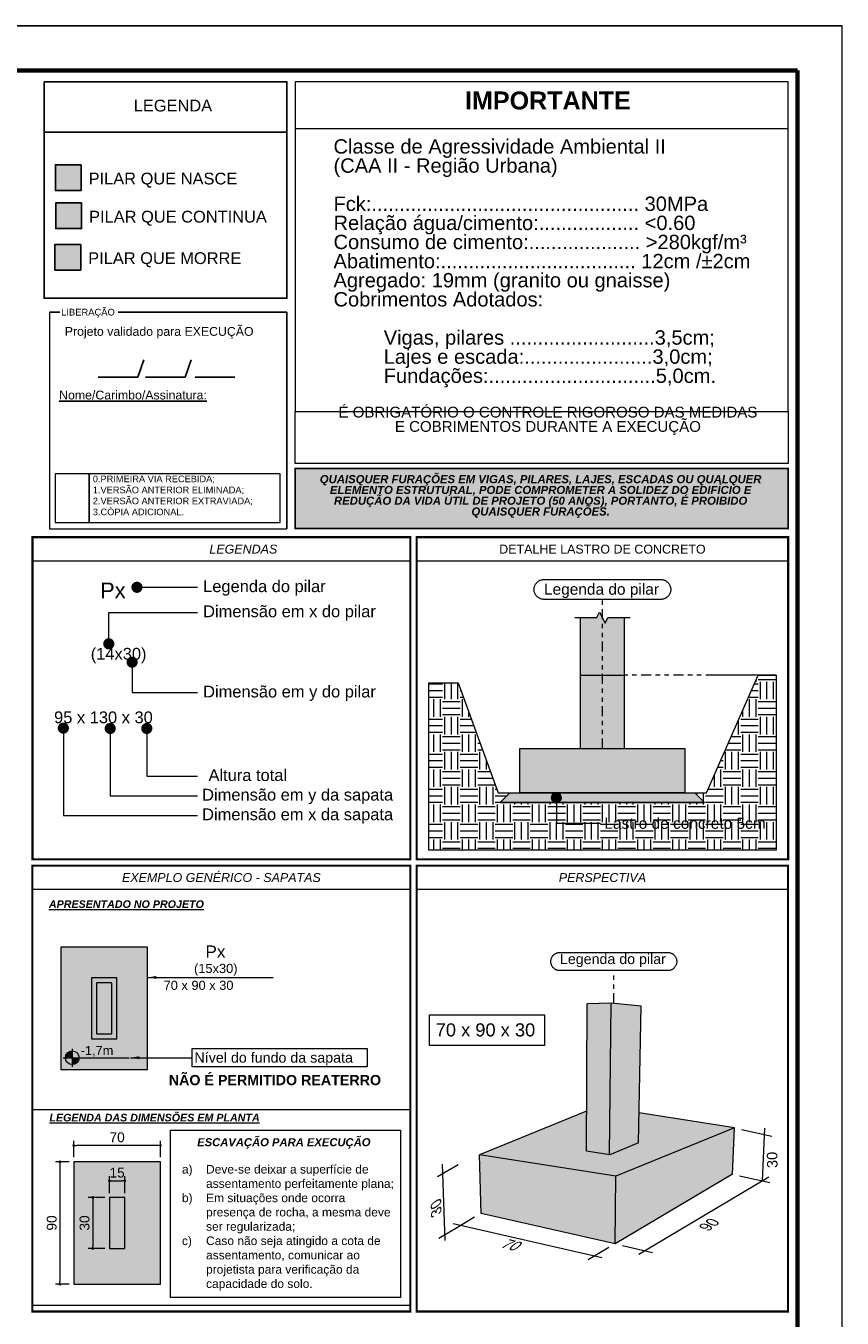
# Model space of a CAD drawing. Header units: millimetres. Extents: x 83 to 471, y -739 to 93.
# Tile 152 of 185: x 195 to 213, y -122 to -93. Entities that reach past the tile are written whole.
import ezdxf
from ezdxf.enums import TextEntityAlignment as Align

# ---------------------------------------------------------------- set-up
doc = ezdxf.new("R2010")
doc.units = ezdxf.units.MM
doc.linetypes.add('CYPE_RAYAPUNTOPUNTO', pattern=[0.45, 0.225, -0.075, 0, -0.075, 0, -0.075])
for name, color, linetype, lineweight in [('0-CYPE1', 7, 'Continuous', 20), ('__MAGNUS.Cota', 30, 'Continuous', 9), ('__MAGNUS.Margem', 7, 'Continuous', 70), ('__MAGNUS.Selo', 7, 'Continuous', 30), ('Arquitetura', 250, 'Continuous', 20), ('COTA', 7, 'Continuous', 20), ('COTA_FORMAS', 7, 'CYPE_RAYAPUNTOPUNTO', 0), ('COTAS', 250, 'Continuous', 5), ('defecto', 7, 'Continuous', 0), ('FUN_COTAS', 7, 'Continuous', 0), ('FUN_GEOMETRIA', 7, 'Continuous', 0), ('PA_NUM_ALTUR', 7, 'Continuous', 9), ('PECA_COMPLETA', 7, 'Continuous', 0), ('PILAR_BETAO', 7, 'Continuous', 15), ('PILAR_DIM', 240, 'Continuous', 15), ('PILAR_REF', 240, 'Continuous', 15), ('SAP_CONTORNO', 7, 'Continuous', 9), ('SAP_DIMENSION_Y_ARM', 7, 'Continuous', 0)]:
    doc.layers.add(name, color=color, linetype=linetype, lineweight=lineweight)
doc.layers.add('PILAR_CONTINUA', color=7, linetype='Continuous', true_color=0x70b8ff)
for name, color, linetype in [('PILAR_MORRE', 60, 'Continuous'), ('PILAR_NASCE', 40, 'Continuous'), ('Selo', 7, 'Continuous')]:
    doc.layers.add(name, color=color, linetype=linetype)
doc.styles.add('Arial', font='arial.ttf')
doc.styles.add('Arial Narrow', font='ARIALN.TTF')
doc.dimstyles.new('UM_50.000000', dxfattribs={"dimtxt": 0.22, "dimasz": 0.1, "dimexe": 0.1, "dimexo": 0.3, "dimgap": 0.07, "dimtad": 1, "dimdec": 0, "dimlfac": 50, "dimzin": 0, "dimdsep": 46, "dimtxsty": 'Arial', "dimblk": 'DOT', "dimcen": 0.09, "dimdle": 0.1, "dimclrd": 30, "dimclre": 30, "dimclrt": 7, "dimadec": 1, "dimazin": 2, "dimtfac": 1, "dimtdec": 0, "dimtofl": 0, "dimtmove": 0, "dimatfit": 3, "dimldrblk": 'DOT', "dimfxl": 1, "dimtolj": 1, "dimarcsym": 0})
doc.dimstyles.new('UM_50.000000 LOCAÇÃO', dxfattribs={"dimtxt": 0.22, "dimasz": 0.2, "dimexe": 0.1, "dimexo": 0.3, "dimgap": 0.07, "dimtad": 1, "dimjust": 1, "dimdec": 0, "dimlfac": 50, "dimdsep": 46, "dimtxsty": 'Arial', "dimcen": 0.09, "dimdle": 0.1, "dimse2": 1, "dimsd2": 1, "dimclrd": 30, "dimclre": 7, "dimclrt": 7, "dimadec": 1, "dimazin": 3, "dimtfac": 1, "dimtdec": 0, "dimtofl": 0, "dimtmove": 0, "dimatfit": 3, "dimfxl": 1, "dimtolj": 1, "dimarcsym": 0})

# ---------------------------------------------------------------- blocks, each defined once
blk = doc.blocks.new('*U1868')
at = {"layer": '__MAGNUS.Margem', "lineweight": 9}
for p in [(-657.92, 828.72), (183.08, -12.28)]:
    blk.add_line(p, (183.08, 828.72), dxfattribs=at)
at = {"layer": '__MAGNUS.Margem', "linetype": 'Continuous'}
for p in [(-632.92, 818.72), (173.08, -2.28)]:
    blk.add_line(p, (173.08, 818.72), dxfattribs=at)
at = {"layer": '__MAGNUS.Selo', "style": 'Arial Narrow', "width": 1}
for tag, height, p in [('PROPRIETÁRIO', 3.4, (17.21, 48.91)), ('EDIFICAÇÃORESIDENCIAL', 3.4, (17.21, 40.61)), ('ESTRUTURAL', 3.4, (17.8, 20.69)), ('ANTEPROJETO', 2.43, (111.69, 13.5)), ('ARQ01/01', 5.5, (139.44, 9.5)), ('INDICADA', 2.43, (111.53, 8))]:
    blk.add_attdef(tag, text='', height=height, dxfattribs=at).set_placement(p, align=Align.MIDDLE_LEFT)
at = {"layer": '__MAGNUS.Selo', "lineweight": 30, "flags": 104}
for tag, p in [('ENDEREÇODAOBRA', (17.21, 33.54)), ('ENDEREÇODAOBRA', (17.21, 27.87)), ('TÍTULO', (17.21, 10.8))]:
    blk.add_attdef(tag, text='', height=3.4, dxfattribs=at).set_placement(p, align=Align.MIDDLE_LEFT)
blk = doc.blocks.new('IMP30')
at = {"layer": '0-CYPE1'}
h = blk.add_hatch(color=10, dxfattribs=at)
h.dxf.hatch_style = 1
h.paths.add_polyline_path([(0, -9.539), (12.16, -9.539), (12.16, -11.024), (0, -11.024)])
for points in [[(12.16, 0), (0, 0), (0, -1.15), (12.16, -1.15)], [(0, -8.131), (12.16, -8.131), (12.16, 0), (0, 0)], [(0, -8.131), (12.16, -8.131), (12.16, -9.421), (0, -9.421)]]:
    blk.add_lwpolyline(points, close=True, dxfattribs=at)
at = {"layer": '0-CYPE1', "const_width": 0.038}
blk.add_lwpolyline([(0, -9.539), (12.16, -9.539), (12.16, -11.024), (0, -11.024)], close=True, dxfattribs=at)
at = {"layer": '0-CYPE1', "insert": (0.944, -0.238), "char_height": 0.443023, "width": 10.57861, "attachment_point": 1, "line_spacing_factor": 0.798, "style": 'Arial'}
blk.add_mtext('\\pxqc;{\\fArial|b1|i0|c0|p34;IMPORTANTE\\P\\pq*;\\L\\fArial|b1|i1|c0|p34;\\P\\l\\fArial|b0|i0|c186|p34;\\H0.8x;Classe de Agressividade Ambiental I\\fArial|b0|i0|c0|p34;I\\fArial|b0|i0|c186|p34; \\P(CAA \\fArial|b0|i0|c0|p34;II\\fArial|b0|i0|c186|p34; - Região \\fArial|b0|i0|c0|p34;Urbana\\fArial|b0|i0|c186|p34;)\\P\\fArial|b0|i0|c0|p34;\\PFck:................................................ 30MPa\\PRelação água/cimento:.................. <0.60\\PConsumo de cimento:.................... >280kgf/m³\\PAbatimento:................................... 12cm /\\fArial|b0|i0|c161|p34;%%P\\fArial|b0|i0|c0|p34;2\\fArial|b0|i0|c186|p34;c\\fArial|b0|i0|c0|p34;m\\PAgregado: 19\\fArial|b0|i0|c161|p34;mm\\fArial|b0|i0|c0|p34; (granito ou gnaisse)\\P\\fArial|b0|i0|c186|p34;Cobrimentos Adotados:\\P\\P\\fArial|b0|i0|c0|p34;         \\fArial|b0|i0|c186|p34;Vigas\\fArial|b0|i0|c0|p34;, \\fArial|b0|i0|c186|p34;pilares\\fArial|b0|i0|c0|p34; ..........................3\\fArial|b0|i0|c186|p34;,\\fArial|b0|i0|c0|p34;5\\fArial|b0|i0|c186|p34;cm; \\P\\fArial|b0|i0|c0|p34;         \\fArial|b0|i0|c186|p34;Lajes e escada\\fArial|b0|i0|c0|p34;:.......................3\\fArial|b0|i0|c186|p34;,\\fArial|b0|i0|c0|p34;0\\fArial|b0|i0|c186|p34;cm;\\P\\fArial|b0|i0|c0|p34;         \\fArial|b0|i0|c186|p34;Fundações\\fArial|b0|i0|c0|p34;:..............................\\fArial|b0|i0|c161|p34;5\\fArial|b0|i0|c186|p34;,0cm.\\P\\P\\pqc;\\fArial|b0|i0|c0|p34;\\H0.75x;É OBRIGATÓRIO O\\fArial|b0|i0|c186|p34; CONTROLE RIGOROSO DAS MEDIDAS E COBRIMENTOS DURANTE A EXECUÇÃO}', dxfattribs=at)
at = {"layer": '0-CYPE1', "color": 7, "true_color": 0xffffff, "insert": (6.054, -10.233), "char_height": 0.2, "width": 11.81766, "attachment_point": 5, "line_spacing_factor": 0.798, "style": 'Arial'}
blk.add_mtext('\\pxqc;{\\fArial|b1|i1|c0|p34;QUAISQUER FURAÇÕES EM VIGAS, PILARES, LAJES, ESCADAS OU QUALQUER ELEMENTO ESTRUTURAL, PODE COMPROMETER A SOLIDEZ DO EDIFÍCIO E REDUÇÃO DA VIDA ÚTIL DE PROJETO (50 ANOS), PORTANTO, É PROIBIDO QUAISQUER FURAÇÕES.}', dxfattribs=at)
blk = doc.blocks.new('_DOT')
at = {"layer": '__MAGNUS.Cota', "linetype": 'ByBlock'}
blk.add_line((-0.5, 0), (-1, 0), dxfattribs=at)
at = {"layer": '__MAGNUS.Cota', "linetype": 'ByBlock', "const_width": 0.5}
blk.add_lwpolyline([(-0.25, 0, 1), (0.25, 0, 1)], format="xyb", close=True, dxfattribs=at)
blk = doc.blocks.new('*D690')
at = {"layer": 'COTAS', "color": 30, "lineweight": -2}
for p, q in [((-15.972, -13.885), (-15.972, -13.519)), ((-14.028, -13.885), (-14.028, -13.519)), ((-14.088, -13.619), (-15.912, -13.619))]:
    blk.add_line(p, q, dxfattribs=at)
at = {"layer": 'Defpoints', "color": 0}
for p in [(-15.972, -13.619), (-15.972, -13.985), (-14.028, -13.985)]:
    blk.add_point(p, dxfattribs=at)
at = {"layer": 'COTAS', "color": 30, "linetype": 'ByBlock', "lineweight": -2, "xscale": 0.06, "yscale": 0.06, "zscale": 0.06, "rotation": 180}
blk.add_blockref('_DOT', (-15.972, -13.619), dxfattribs=at)
at = {"layer": 'COTAS', "color": 30, "linetype": 'ByBlock', "lineweight": -2, "xscale": 0.06, "yscale": 0.06, "zscale": 0.06}
blk.add_blockref('_DOT', (-14.028, -13.619), dxfattribs=at)
at = {"layer": 'COTAS', "color": 7, "insert": (-15, -13.437), "char_height": 0.22, "attachment_point": 5, "style": 'Arial'}
blk.add_mtext('\\A1;70', dxfattribs=at)
blk = doc.blocks.new('*D691')
at = {"layer": 'COTAS', "color": 30, "lineweight": -2}
for p, q in [((-16.072, -13.985), (-16.382, -13.985)), ((-16.282, -14.045), (-16.282, -16.669)), ((-16.072, -16.729), (-16.382, -16.729))]:
    blk.add_line(p, q, dxfattribs=at)
at = {"layer": 'Defpoints', "color": 0}
for p in [(-15.972, -13.985), (-16.282, -16.729), (-15.972, -16.729)]:
    blk.add_point(p, dxfattribs=at)
at = {"layer": 'COTAS', "color": 30, "linetype": 'ByBlock', "lineweight": -2, "xscale": 0.06, "yscale": 0.06, "zscale": 0.06}
for p, rotation in [((-16.282, -13.985), 90), ((-16.282, -16.729), 270)]:
    blk.add_blockref('_DOT', p, dxfattribs=dict(at, rotation=rotation))
at = {"layer": 'COTAS', "color": 7, "insert": (-16.465, -15.357), "char_height": 0.22, "attachment_point": 5, "rotation": 90, "style": 'Arial'}
blk.add_mtext('\\A1;90', dxfattribs=at)
blk = doc.blocks.new('*D692')
at = {"layer": 'COTAS', "color": 30, "lineweight": -2}
for p, q in [((-15.172, -14.685), (-15.172, -14.311)), ((-15.112, -14.411), (-14.889, -14.411)), ((-14.829, -14.685), (-14.829, -14.311))]:
    blk.add_line(p, q, dxfattribs=at)
at = {"layer": 'Defpoints', "color": 0}
for p in [(-14.829, -14.411), (-15.172, -14.785), (-14.829, -14.785)]:
    blk.add_point(p, dxfattribs=at)
at = {"layer": 'COTAS', "color": 30, "linetype": 'ByBlock', "lineweight": -2, "xscale": 0.06, "yscale": 0.06, "zscale": 0.06, "rotation": 180}
blk.add_blockref('_DOT', (-15.172, -14.411), dxfattribs=at)
at = {"layer": 'COTAS', "color": 30, "linetype": 'ByBlock', "lineweight": -2, "xscale": 0.06, "yscale": 0.06, "zscale": 0.06}
blk.add_blockref('_DOT', (-14.829, -14.411), dxfattribs=at)
at = {"layer": 'COTAS', "color": 7, "insert": (-15, -14.229), "char_height": 0.22, "attachment_point": 5, "style": 'Arial'}
blk.add_mtext('\\A1;15', dxfattribs=at)
blk = doc.blocks.new('*D693')
at = {"layer": 'COTAS', "color": 30, "lineweight": -2}
for p, q in [((-15.272, -14.785), (-15.647, -14.785)), ((-15.547, -14.845), (-15.547, -15.869)), ((-15.272, -15.929), (-15.647, -15.929))]:
    blk.add_line(p, q, dxfattribs=at)
at = {"layer": 'Defpoints', "color": 0}
for p in [(-15.172, -14.785), (-15.547, -15.929), (-15.172, -15.929)]:
    blk.add_point(p, dxfattribs=at)
at = {"layer": 'COTAS', "color": 30, "linetype": 'ByBlock', "lineweight": -2, "xscale": 0.06, "yscale": 0.06, "zscale": 0.06}
for p, rotation in [((-15.547, -14.785), 90), ((-15.547, -15.929), 270)]:
    blk.add_blockref('_DOT', p, dxfattribs=dict(at, rotation=rotation))
at = {"layer": 'COTAS', "color": 7, "insert": (-15.729, -15.357), "char_height": 0.22, "attachment_point": 5, "rotation": 90, "style": 'Arial'}
blk.add_mtext('\\A1;30', dxfattribs=at)
blk = doc.blocks.new('SA')
at = {"true_color": 0xf8f6b0}
h = blk.add_hatch(color=51, dxfattribs=at)
h.dxf.hatch_style = 1
h.paths.add_polyline_path([(-6.196, -5.715), (-2.05, -5.715), (-1.833, -5.931), (-6.413, -5.931)])
at = {"layer": 'COTAS'}
h = blk.add_hatch(dxfattribs=at)
h.set_pattern_fill('EARTH', color=256, scale=0.061889)
h.set_pattern_definition([(0, (-9.80722, -7.00037), (0.392994, 0.392994), [0.392994, -0.392994]), (0, (-9.80722, -6.853), (0.392994, 0.392994), [0.392994, -0.392994]), (0, (-9.80722, -6.70563), (0.392994, 0.392994), [0.392994, -0.392994]), (90, (-9.7581, -6.6565), (-0.392994, 0.392994), [0.392994, -0.392994]), (90, (-9.61072, -6.6565), (-0.392994, 0.392994), [0.392994, -0.392994]), (90, (-9.46335, -6.6565), (-0.392994, 0.392994), [0.392994, -0.392994])])
h.paths.add_polyline_path([(-8.015, -7), (-8.015, -3.251), (-7.355, -3.251), (-6.463, -5.715), (-6.196, -5.715), (-6.413, -5.931), (-1.833, -5.931), (-2.05, -5.715), (-1.792, -5.715), (-0.635, -3.076), (-0.231, -3.076), (-0.231, -7)])
h.paths.add_polyline_path([(-4.165, -6.656), (-0.428, -6.656), (-0.428, -6.146), (-4.165, -6.146)], flags=24)
at = {"layer": 'COTAS', "true_color": 0xf0f0f0}
h = blk.add_hatch(color=7, dxfattribs=at)
h.dxf.hatch_style = 1
h.paths.add_polyline_path([(-2.266, -4.725), (-5.98, -4.725), (-5.98, -5.22), (-2.266, -5.22)])
h.paths.add_polyline_path([(-2.266, -5.22), (-5.98, -5.22), (-5.98, -5.715), (-2.266, -5.715)])
h = blk.add_hatch(color=7, dxfattribs=at)
h.dxf.hatch_style = 1
h.paths.add_polyline_path([(-16.263, -11.918), (-14.32, -11.918), (-14.32, -9.174), (-16.263, -9.174)])
at = {"layer": 'COTAS'}
h = blk.add_hatch(color=256, dxfattribs=at)
h.dxf.hatch_style = 1
h.paths.add_polyline_path([(-16.006, -11.499, 0.414214), (-16.16, -11.653), (-16.006, -11.653), (-16.006, -11.499, 0.414214)])
h.paths.add_polyline_path([(-16.006, -11.807, 0.414214), (-15.851, -11.653), (-16.006, -11.653), (-16.006, -11.807, 0.414214)])
at = {"layer": 'COTAS', "true_color": 0xf0f0f0}
h = blk.add_hatch(color=7, dxfattribs=at)
h.dxf.hatch_style = 1
h.paths.add_polyline_path([(-3.821, -14.306), (-6.877, -13.832), (-6.844, -15.142), (-3.838, -15.825)])
h.paths.add_polyline_path([(-1.209, -14.26), (-1.165, -13.223), (-3.821, -14.306), (-3.838, -15.825)])
h.paths.add_polyline_path([(-1.165, -13.223), (-2.269, -13.051), (-3.955, -13.925), (-3.821, -14.306)])
h.paths.add_polyline_path([(-3.955, -13.925), (-4.597, -13.876), (-5.312, -13.194), (-6.877, -13.832), (-3.821, -14.306)])
h.paths.add_polyline_path([(-3.959, -13.826), (-4.483, -13.744), (-4.478, -12.853), (-5.312, -13.194), (-4.597, -13.876), (-3.955, -13.925)])
h.paths.add_polyline_path([(-2.269, -13.051), (-3.299, -12.885), (-3.312, -13.562), (-3.959, -13.826), (-3.955, -13.925)])
h = blk.add_hatch(color=7, dxfattribs=at)
h.dxf.hatch_style = 1
h.paths.add_polyline_path([(-15.972, -16.729), (-14.028, -16.729), (-14.028, -13.985), (-15.972, -13.985)])
at = {"layer": 'PILAR_CONTINUA'}
h = blk.add_hatch(color=256, dxfattribs=at)
h.dxf.hatch_style = 1
h.paths.add_polyline_path([(-4.061, -1.91), (-4.123, -1.786), (-4.123, -4.725), (-3.628, -4.725), (-3.628, -1.786), (-3.999, -1.786)])
h.paths.add_polyline_path([(-4.247, -1.786), (-4.618, -1.786), (-4.618, -4.725), (-4.123, -4.725), (-4.123, -1.786), (-4.185, -1.662)])
h = blk.add_hatch(color=256, dxfattribs=at)
h.dxf.hatch_style = 1
h.paths.add_polyline_path([(-15.463, -11.117), (-15.12, -11.117), (-15.12, -9.974), (-15.463, -9.974)])
h = blk.add_hatch(color=256, dxfattribs=at)
h.dxf.hatch_style = 1
h.paths.add_polyline_path([(-3.928, -10.427), (-4.464, -10.447), (-4.478, -12.973), (-4.479, -13.745), (-3.968, -13.824)])
h.paths.add_polyline_path([(-3.252, -10.494), (-3.928, -10.427), (-3.968, -13.824), (-3.312, -13.562), (-3.299, -12.885)])
h = blk.add_hatch(color=256, dxfattribs=at)
h.dxf.hatch_style = 1
h.paths.add_polyline_path([(-15.172, -15.929), (-14.829, -15.929), (-14.829, -14.785), (-15.172, -14.785)])
for p, q in [((-6.413, -5.931), (-6.196, -5.715)), ((-5.98, -5.715), (-2.739, -5.715)), ((-3.928, -10.427), (-4.464, -10.447)), ((-3.968, -13.825), (-3.928, -10.427)), ((-3.252, -10.494), (-3.928, -10.427)), ((-4.483, -13.744), (-4.464, -10.447)), ((-3.312, -13.562), (-3.252, -10.494)), ((-4.478, -12.853), (-6.877, -13.832)), ((-4.479, -13.011), (-4.478, -12.973)), ((-3.299, -12.905), (-3.299, -12.885)), ((-1.165, -13.223), (-3.299, -12.891)), ((-1.165, -13.223), (-3.821, -14.306)), ((-1.209, -14.26), (-1.165, -13.223)), ((-1.003, -13.26), (-0.327, -13.413)), ((-0.533, -14.414), (-0.483, -13.229)), ((-3.312, -13.562), (-3.959, -13.826)), ((-3.821, -14.306), (-6.877, -13.832)), ((-6.844, -15.142), (-6.877, -13.832)), ((-3.959, -13.826), (-4.483, -13.744)), ((-7.357, -14.052), (-7.817, -14.325)), ((-7.646, -15.753), (-7.707, -14.038)), ((-1.209, -14.26), (-3.838, -15.825)), ((-3.838, -15.825), (-3.821, -14.306)), ((-0.39, -14.329), (-3.305, -16.063)), ((-1.047, -14.297), (-0.371, -14.451)), ((-6.987, -15.227), (-7.446, -15.5)), ((-3.838, -15.825), (-6.844, -15.142)), ((-7.333, -15.433), (-7.792, -15.706)), ((-4.136, -16.135), (-7.465, -15.378)), ((-3.981, -15.91), (-4.44, -16.183)), ((-3.676, -15.862), (-3, -16.015))]:
    blk.add_line(p, q)
for points in [[(-16.898, 0.015), (-8.429, 0.015), (-8.429, -0.521), (-16.898, -0.521)], [(-8.286, 0.015), (0.039, 0.015), (0.039, -0.521), (-8.286, -0.521)], [(-6.196, -5.715), (-2.05, -5.715), (-1.833, -5.931), (-6.413, -5.931)], [(-16.898, -7.347), (-8.429, -7.347), (-8.429, -7.883), (-16.898, -7.883)], [(-16.898, -7.347), (-8.429, -7.347), (-8.429, -7.883), (-16.898, -7.883)], [(-8.286, -7.347), (0.039, -7.347), (0.039, -7.883), (-8.286, -7.883)], [(-13.319, -11.447), (-9.396, -11.447), (-9.396, -11.859), (-13.319, -11.859)], [(-16.898, -17.199), (-8.429, -17.199), (-8.429, -12.82), (-16.898, -12.82)], [(-13.806, -13.277), (-8.652, -13.277), (-8.652, -17.026), (-13.806, -17.026)]]:
    blk.add_lwpolyline(points, close=True)
blk.add_lwpolyline([(-8.015, -7), (-8.015, -3.251), (-7.355, -3.251), (-6.463, -5.715), (-6.196, -5.715), (-6.413, -5.931), (-1.833, -5.931), (-2.05, -5.715), (-1.792, -5.715), (-0.635, -3.076), (-0.231, -3.076), (-0.231, -7), (-8.015, -7)])
at = {"layer": '0-CYPE1'}
for points, const_width in [([(-16.898, 0.015), (-8.429, 0.015), (-8.429, -7.205), (-16.898, -7.205)], 0.0495), ([(-8.286, 0.015), (0.039, 0.015), (0.039, -7.205), (-8.286, -7.205)], 0.0495), ([(-16.898, -7.347), (-8.429, -7.347), (-8.429, -17.341), (-16.898, -17.341)], 0.0457), ([(-8.286, -7.347), (0.039, -7.347), (0.039, -17.341), (-8.286, -17.341)], 0.0457)]:
    blk.add_lwpolyline(points, close=True, dxfattribs=dict(at, const_width=const_width))
at = {"layer": 'COTA', "color": 1}
for p, q in [((-16.006, -11.452), (-16.006, -11.854)), ((-16.206, -11.653), (-14.731, -11.653))]:
    blk.add_line(p, q, dxfattribs=at)
at = {"layer": 'COTA', "color": 1, "linetype": 'ByBlock'}
blk.add_circle((-16.006, -11.653), 0.154, dxfattribs=at)
at = {"layer": 'COTA_FORMAS'}
for p, q in [((-4.123, -4.725), (-4.123, -1.379)), ((-1.582, -3.076), (-3.628, -3.076)), ((-3.868, -10.433), (-3.868, -9.701))]:
    blk.add_line(p, q, dxfattribs=at)
at = {"layer": 'COTAS'}
for p, q in [((-0.231, -3.076), (-1.582, -3.076)), ((-2.266, -4.725), (-5.98, -4.725))]:
    blk.add_line(p, q, dxfattribs=at)
at = {"layer": 'FUN_COTAS'}
for points in [[(-2.814, -0.934), (-2.799, -0.934), (-2.784, -0.936), (-2.77, -0.938), (-2.755, -0.942), (-2.741, -0.946), (-2.727, -0.951), (-2.714, -0.958), (-2.701, -0.965), (-2.688, -0.973), (-2.676, -0.982), (-2.665, -0.991), (-2.654, -1.002), (-2.644, -1.013), (-2.635, -1.024), (-2.626, -1.037), (-2.619, -1.049), (-2.612, -1.063), (-2.606, -1.076), (-2.601, -1.09), (-2.597, -1.105), (-2.594, -1.119), (-2.592, -1.134), (-2.591, -1.149), (-2.591, -1.164), (-2.592, -1.179), (-2.594, -1.193), (-2.597, -1.208), (-2.601, -1.222), (-2.606, -1.237), (-2.612, -1.25), (-2.619, -1.264), (-2.626, -1.276), (-2.635, -1.289), (-2.644, -1.3), (-2.654, -1.311), (-2.665, -1.322), (-2.676, -1.331), (-2.688, -1.34), (-2.701, -1.348), (-2.714, -1.355), (-2.727, -1.362), (-2.741, -1.367), (-2.755, -1.371), (-2.77, -1.375), (-2.784, -1.377), (-2.799, -1.379), (-2.814, -1.379), (-5.432, -1.379), (-5.447, -1.379), (-5.462, -1.377), (-5.476, -1.375), (-5.491, -1.371), (-5.505, -1.367), (-5.519, -1.362), (-5.533, -1.355), (-5.546, -1.348), (-5.558, -1.34), (-5.57, -1.331), (-5.582, -1.322), (-5.592, -1.311), (-5.602, -1.3), (-5.611, -1.289), (-5.62, -1.276), (-5.627, -1.264), (-5.634, -1.25), (-5.64, -1.237), (-5.645, -1.222), (-5.649, -1.208), (-5.652, -1.193), (-5.654, -1.179), (-5.655, -1.164), (-5.655, -1.149), (-5.654, -1.134), (-5.652, -1.119), (-5.649, -1.105), (-5.645, -1.09), (-5.64, -1.076), (-5.634, -1.063), (-5.627, -1.049), (-5.62, -1.037), (-5.611, -1.024), (-5.602, -1.013), (-5.592, -1.002), (-5.582, -0.991), (-5.57, -0.982), (-5.558, -0.973), (-5.546, -0.965), (-5.533, -0.958), (-5.519, -0.951), (-5.505, -0.946), (-5.491, -0.942), (-5.476, -0.938), (-5.462, -0.936), (-5.447, -0.934), (-5.432, -0.934), (-2.814, -0.934)], [(-2.662, -9.291), (-2.649, -9.291), (-2.635, -9.293), (-2.621, -9.295), (-2.608, -9.298), (-2.595, -9.302), (-2.582, -9.307), (-2.57, -9.313), (-2.558, -9.319), (-2.546, -9.327), (-2.535, -9.335), (-2.525, -9.344), (-2.515, -9.353), (-2.506, -9.364), (-2.497, -9.374), (-2.489, -9.386), (-2.482, -9.397), (-2.476, -9.41), (-2.471, -9.422), (-2.466, -9.435), (-2.463, -9.448), (-2.46, -9.462), (-2.458, -9.476), (-2.457, -9.489), (-2.457, -9.503), (-2.458, -9.517), (-2.46, -9.53), (-2.463, -9.544), (-2.466, -9.557), (-2.471, -9.57), (-2.476, -9.582), (-2.482, -9.595), (-2.489, -9.607), (-2.497, -9.618), (-2.506, -9.629), (-2.515, -9.639), (-2.525, -9.648), (-2.535, -9.657), (-2.546, -9.665), (-2.558, -9.673), (-2.57, -9.679), (-2.582, -9.685), (-2.595, -9.69), (-2.608, -9.694), (-2.621, -9.697), (-2.635, -9.699), (-2.649, -9.701), (-2.662, -9.701), (-5.074, -9.701), (-5.088, -9.701), (-5.101, -9.699), (-5.115, -9.697), (-5.128, -9.694), (-5.141, -9.69), (-5.154, -9.685), (-5.166, -9.679), (-5.178, -9.673), (-5.19, -9.665), (-5.201, -9.657), (-5.212, -9.648), (-5.221, -9.639), (-5.231, -9.629), (-5.239, -9.618), (-5.247, -9.607), (-5.254, -9.595), (-5.26, -9.582), (-5.265, -9.57), (-5.27, -9.557), (-5.274, -9.544), (-5.276, -9.53), (-5.278, -9.517), (-5.279, -9.503), (-5.279, -9.489), (-5.278, -9.476), (-5.276, -9.462), (-5.274, -9.448), (-5.27, -9.435), (-5.265, -9.422), (-5.26, -9.41), (-5.254, -9.397), (-5.247, -9.386), (-5.239, -9.374), (-5.231, -9.364), (-5.221, -9.353), (-5.212, -9.344), (-5.201, -9.335), (-5.19, -9.327), (-5.178, -9.319), (-5.166, -9.313), (-5.154, -9.307), (-5.141, -9.302), (-5.128, -9.298), (-5.115, -9.295), (-5.101, -9.293), (-5.088, -9.291), (-5.074, -9.291), (-2.662, -9.291)]]:
    blk.add_lwpolyline(points, close=True, dxfattribs=at)
at = {"layer": 'FUN_GEOMETRIA'}
for p, q in [((-4.618, -1.786), (-4.618, -4.725)), ((-3.628, -4.725), (-3.628, -1.786)), ((-4.618, -3.076), (-3.628, -3.076)), ((-5.98, -4.725), (-5.98, -5.715)), ((-2.266, -5.715), (-2.266, -4.725)), ((-2.266, -5.715), (-5.98, -5.715))]:
    blk.add_line(p, q, dxfattribs=at)
blk.add_lwpolyline([(-4.742, -1.786), (-4.247, -1.786), (-4.185, -1.662), (-4.061, -1.91), (-3.999, -1.786), (-3.504, -1.786)], dxfattribs=at)
at = {"layer": 'PILAR_BETAO'}
for points in [[(-15.463, -11.117), (-15.12, -11.117), (-15.12, -9.974), (-15.463, -9.974), (-15.463, -11.117)], [(-15.172, -15.929), (-14.829, -15.929), (-14.829, -14.785), (-15.172, -14.785), (-15.172, -15.929)]]:
    blk.add_lwpolyline(points, close=True, dxfattribs=at)
at = {"layer": 'SAP_CONTORNO'}
for points in [[(-16.263, -11.918), (-14.32, -11.918), (-14.32, -9.174), (-16.263, -9.174), (-16.263, -11.918)], [(-15.577, -11.232), (-15.006, -11.232), (-15.006, -9.86), (-15.577, -9.86), (-15.577, -11.232)], [(-15.972, -16.729), (-14.028, -16.729), (-14.028, -13.985), (-15.972, -13.985), (-15.972, -16.729)]]:
    blk.add_lwpolyline(points, close=True, dxfattribs=at)
at = {"layer": 'SAP_DIMENSION_Y_ARM', "lineweight": 9}
blk.add_lwpolyline([(-8, -10.693), (-5.422, -10.693), (-5.422, -11.379), (-8, -11.379)], close=True, dxfattribs=at)
at = {"color": 7, "style": 'Arial'}
for s, insert, char_height, attachment_point in [('Legenda do pilar', (-11.699, -0.952), 0.26384, 2), ('Dimensão em x do pilar', (-11.137, -1.514), 0.26384, 2), ('Dimensão em y do pilar', (-11.137, -3.313), 0.26384, 2), ('Altura total', (-12.071, -5.186), 0.26384, 2), ('Dimensão em y da sapata', (-10.954, -5.625), 0.26384, 2), ('Dimensão em x da sapata', (-10.954, -6.065), 0.26384, 2), ('Lastro de concreto 5cm', (-4.078, -6.274), 0.24756, 1)]:
    blk.add_mtext(s, dxfattribs=dict(at, insert=insert, char_height=char_height, attachment_point=attachment_point))
at = {"layer": 'Arquitetura', "style": 'Arial'}
for s, insert, char_height, width, attachment_point in [('{\\fArial|b0|i1|c0|p34;LEGENDAS}', (-12.171, -0.253), 0.2, 3.47319, 5), ('DETALHE LASTRO DE CONCRETO', (-4.123, -0.253), 0.20005, 6.88391, 5), ('{\\fArial|b0|i1|c0|p34;EXEMPLO GENÉRICO - SAPATAS}', (-12.663, -7.615), 0.2, 7.85147, 5), ('{\\fArial|b0|i1|c0|p34;PERSPECTIVA}', (-4.123, -7.615), 0.2, 3.62366, 5), ('{\\fArial|b1|i1|c0|p34;\\LAPRESENTADO NO PROJETO}', (-16.529, -8.124), 0.17151, 16.09768, 1), ('{\\fArial|b1|i1|c0|p34;\\LLEGENDA DAS DIMENSÕES EM PLANTA}', (-16.517, -12.909), 0.17151, 16.09768, 1)]:
    blk.add_mtext(s, dxfattribs=dict(at, insert=insert, char_height=char_height, width=width, attachment_point=attachment_point))
at = {"layer": 'FUN_COTAS', "style": 'Arial'}
for height, p in [(0.24756, (-5.432, -1.274)), (0.22804, (-5.074, -9.553))]:
    blk.add_text('Legenda do pilar', height=height, dxfattribs=at).set_placement(p)
blk.add_text('30', height=0.2352, rotation=91.4455, dxfattribs=at).set_placement((-0.196, -14.123))
for s, height, rotation, oblique, p in [('30', 0.2352, 91.4455, 330, (-7.731, -15.135)), ('90', 0.2276, 35.8417, 330, (-1.753, -15.55)), ('70', 0.2276, 345.2698, 35, (-6.427, -15.896))]:
    blk.add_text(s, height=height, rotation=rotation, dxfattribs=dict(at, oblique=oblique)).set_placement(p)
at = {"layer": 'PILAR_DIM', "lineweight": 9, "style": 'Arial'}
for s, height, p in [('(14x30)', 0.2638, (-15.591, -2.729)), ('(15x30)', 0.2058, (-13.276, -9.754))]:
    blk.add_text(s, height=height, dxfattribs=at).set_placement(p)
at = {"layer": 'PILAR_REF', "style": 'Arial'}
for height, p in [(0.3518, (-15.382, -1.353)), (0.2744, (-13.02, -9.411))]:
    blk.add_text('Px', height=height, dxfattribs=at).set_placement(p)
at = {"layer": 'SAP_DIMENSION_Y_ARM', "lineweight": 9, "style": 'Arial'}
for s, height, p in [('95 x 130 x 30', 0.26384, (-16.413, -4.154)), ('70 x 90 x 30', 0.20582, (-13.958, -10.132)), ('70 x 90 x 30', 0.29316, (-7.86, -11.175)), ('-1,7m', 0.2058, (-15.818, -11.594)), ('Nível do fundo da sapata', 0.22869, (-13.266, -11.764))]:
    blk.add_text(s, height=height, dxfattribs=at).set_placement(p)
at = {"layer": 'SAP_DIMENSION_Y_ARM', "lineweight": 9, "attachment_point": 1, "style": 'Arial'}
for s, insert, char_height, width in [('\\pxqc;{\\fArial|b1|i0|c0|p34;NÃO É PERMITIDO REATERRO}', (-14.26, -12.039), 0.22869, 5.59448), ('\\pxqc;{\\fArial|b1|i1|c0|p34;ESCAVAÇÃO PARA EXECUÇÃO}\\P\\P\\pi-3,l4,q*,t4;{\\H1.06832x;a)^IDeve-se deixar a superfície de assentamento perfeitamente plana;\\Pb)^IEm situações onde ocorra presença de rocha, a mesma deve ser regularizada;\\Pc)^ICaso não seja atingido a cota de assentamento, comunicar ao projetista para verificação da capacidade do solo.}', (-13.727, -13.456), 0.18003, 4.92759)]:
    blk.add_mtext(s, dxfattribs=dict(at, insert=insert, char_height=char_height, width=width))
at = {"layer": 'COTAS'}
dim = blk.add_linear_dim(base=(-15.972, -13.619), p1=(-14.028, -13.985), p2=(-15.972, -13.985), text='70', dimstyle='UM_50.000000', override={"dimasz": 0.06, "dimexo": 0.1}, dxfattribs=at)
dim.commit()
dim.dimension.update_dxf_attribs({"geometry": '*D690', "text_midpoint": (-15, -13.437)})
for base, p1, p2, text, picture, middle in [((-16.282, -16.729), (-15.972, -13.985), (-15.972, -16.729), '90', '*D691', (-16.465, -15.357)), ((-15.547, -15.929), (-15.172, -14.785), (-15.172, -15.929), '30', '*D693', (-15.729, -15.357))]:
    dim = blk.add_linear_dim(base=base, p1=p1, p2=p2, angle=90, text=text, dimstyle='UM_50.000000', override={"dimasz": 0.06, "dimexo": 0.1}, dxfattribs=at)
    dim.commit()
    dim.dimension.update_dxf_attribs({"geometry": picture, "text_midpoint": middle})
dim = blk.add_linear_dim(base=(-14.829, -14.411), p1=(-15.172, -14.785), p2=(-14.829, -14.785), text='15', dimstyle='UM_50.000000', override={"dimasz": 0.06, "dimexo": 0.1}, dxfattribs=at)
dim.commit()
dim.dimension.update_dxf_attribs({"geometry": '*D692', "text_midpoint": (-15, -14.411), "dimtype": 160})
blk.add_leader([(-14.7, -11.653), (-13.617, -11.653), (-13.319, -11.653)], dimstyle='UM_50.000000 LOCAÇÃO', override={"dimgap": 0.07, "dimtad": 0})
blk.add_leader([(-14.32, -9.853), (-11.502, -9.853)], dimstyle='UM_50.000000 LOCAÇÃO', override={"dimgap": 0.07, "dimtad": 0}, dxfattribs=at)
at = {"layer": 'PA_NUM_ALTUR', "color": 7}
for points in [[(-14.555, -1.108), (-13.202, -1.108)], [(-15.187, -2.375), (-15.187, -1.67), (-13.202, -1.67)], [(-14.664, -2.786), (-14.664, -3.469), (-13.202, -3.469)], [(-16.205, -4.264), (-16.205, -6.22), (-13.202, -6.22)], [(-15.154, -4.272), (-15.154, -5.781), (-13.202, -5.781)], [(-14.335, -4.272), (-14.335, -5.342), (-13.202, -5.342)], [(-5.155, -5.825), (-5.155, -6.395), (-4.167, -6.395)]]:
    blk.add_leader(points, dimstyle='UM_50.000000', override={"dimasz": 0.25, "dimtad": 0}, dxfattribs=at)

msp = doc.modelspace()

# ---------------------------------------------------------------- hatches: boundary and pattern name
at = {"layer": 'PILAR_CONTINUA'}
h = msp.add_hatch(color=256, dxfattribs=at)
h.dxf.hatch_style = 1
h.paths.add_polyline_path([(195.88999, -96.92142), (195.31289, -96.92142), (195.31289, -97.49852), (195.88999, -97.49852)])
at = {"layer": 'PILAR_MORRE'}
h = msp.add_hatch(color=256, dxfattribs=at)
h.dxf.hatch_style = 1
h.paths.add_polyline_path([(195.86978, -97.8511), (195.29268, -97.8511), (195.29268, -98.4282), (195.86978, -98.4282)])
at = {"layer": 'PILAR_NASCE'}
h = msp.add_hatch(color=256, dxfattribs=at)
h.dxf.hatch_style = 1
h.paths.add_polyline_path([(195.88002, -96.06724), (195.30291, -96.06724), (195.30291, -96.64434), (195.88002, -96.64434)])

# ---------------------------------------------------------------- linework, layer by layer
for p, q in [((212.93664, -92.95326), (153.53664, -92.95326)), ((212.93664, -92.95326), (163.64077, -92.95326)), ((195.16981, -99.37179), (195.40043, -99.37179)), ((196.71295, -99.37179), (200.49344, -99.37179)), ((200.49344, -99.37179), (200.49344, -104.22489)), ((197.28209, -100.43825), (197.15162, -100.82805)), ((198.34432, -100.43825), (198.21385, -100.82805)), ((196.26189, -100.82805), (197.15162, -100.82805)), ((197.32412, -100.82805), (198.21385, -100.82805)), ((198.43274, -100.82805), (199.32247, -100.82805))]:
    msp.add_line(p, q)
at = {"layer": 'PA_NUM_ALTUR'}
for p, q in [((195.16981, -99.37179), (195.16981, -104.22489)), ((195.16981, -104.22489), (200.49344, -104.22489))]:
    msp.add_line(p, q, dxfattribs=at)
at = {"layer": 'PECA_COMPLETA'}
for points in [[(196.05752, -102.9928), (195.30138, -102.9928), (195.30138, -104.08525), (196.05752, -104.08525)], [(200.33974, -102.9928), (196.05752, -102.9928), (196.05752, -104.08525), (200.33974, -104.08525)]]:
    msp.add_lwpolyline(points, close=True, dxfattribs=at)
at = {"layer": 'Selo'}
msp.add_line((195.04965, -95.33972), (200.49344, -95.33972), dxfattribs=at)
for points in [[(195.04965, -94.2082), (200.49344, -94.2082), (200.49344, -99.06), (195.04965, -99.06)], [(195.88002, -96.06724), (195.30291, -96.06724), (195.30291, -96.64434), (195.88002, -96.64434)], [(195.88999, -96.92142), (195.31289, -96.92142), (195.31289, -97.49852), (195.88999, -97.49852)], [(195.86978, -97.8511), (195.29268, -97.8511), (195.29268, -98.4282), (195.86978, -98.4282)]]:
    msp.add_lwpolyline(points, close=True, dxfattribs=at)

# ---------------------------------------------------------------- block references
at = {"layer": '__MAGNUS.Selo', "color": 7, "true_color": 0xffffff, "xscale": 0.0999999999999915, "yscale": 0.0999999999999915, "zscale": 0.0999999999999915}
msp.add_blockref('*U1868', (194.62889, -175.82522), dxfattribs=at)
at = {"layer": 'COTAS', "xscale": 0.9083973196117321, "yscale": 0.9083973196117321, "zscale": 0.9083973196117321}
msp.add_blockref('IMP30', (200.67939, -94.2082), dxfattribs=at)
at = {"layer": 'defecto'}
msp.add_blockref('SA', (211.68657, -104.43076), dxfattribs=at)

# ---------------------------------------------------------------- texts
at = {"style": 'Arial'}
msp.add_text('LIBERAÇÃO', height=0.150417, dxfattribs=at).set_placement((195.43196, -99.44614))
at = {"char_height": 0.19747, "width": 4.3192644, "attachment_point": 1, "style": 'Arial'}
for s, insert in [('{\\fArial|b0|i0|c162|p34;Projeto }validado{\\fArial|b0|i0|c162|p34; para EXECUÇÃO}', (195.51362, -99.7039)), ('{\\fArial|b0|i0|c162|p34;\\LNome/Carimbo/Assinatura:}', (195.38681, -101.13006))]:
    msp.add_mtext(s, dxfattribs=dict(at, insert=insert))
at = {"layer": 'PA_NUM_ALTUR', "insert": (196.14178, -103.03512), "char_height": 0.1481025, "width": 5.1574712, "attachment_point": 1, "style": 'Arial'}
msp.add_mtext('{\\fArial|b0|i0|c162|p34;0.PRIMEIRA VIA RECEBIDA;\\P1.VERSÃO ANTERIOR ELIMIN}A{\\fArial|b0|i0|c162|p34;DA;\\P2.VERSÃO ANTERIOR EXTRAVIADA;\\P3.CÓPIA ADICIONAL}.', dxfattribs=at)
at = {"layer": 'Selo', "style": 'Arial'}
for s, height, p in [('LEGENDA', 0.263293, (197.05865, -94.87235)), ('PILAR QUE NASCE', 0.2632933, (196.04828, -96.50811)), ('PILAR QUE CONTINUA', 0.2632933, (196.05826, -97.36229)), ('PILAR QUE MORRE', 0.2632933, (196.03805, -98.29197))]:
    msp.add_text(s, height=height, dxfattribs=at).set_placement(p)

doc.saveas('drawing.dxf')
